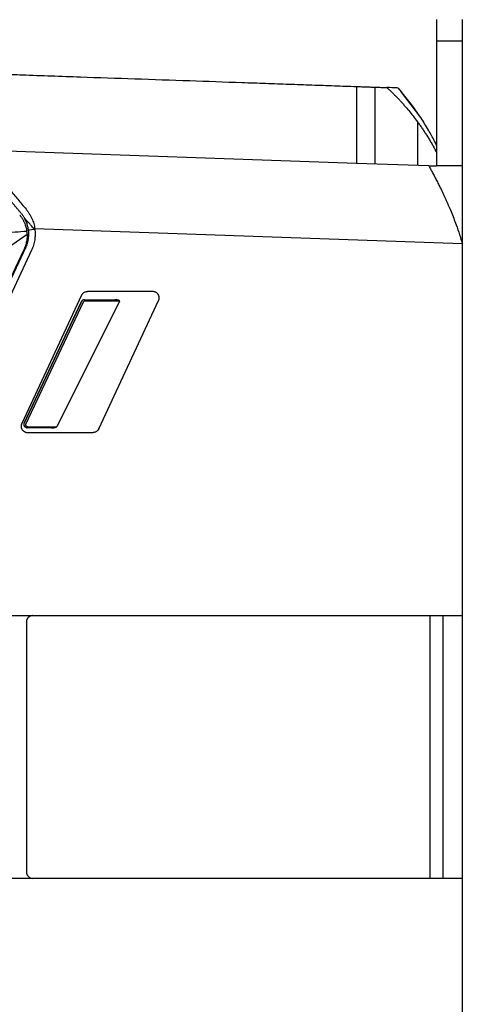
# Model space of a CAD drawing. Header units: millimetres. Extents: x -0.39 to 0.76, y -0.29 to 0.59.
# Tile 93 of 137: x 0.4843 to 0.5533, y 0.1227 to 0.2764. Entities that reach past the tile are written whole.
import ezdxf

# ---------------------------------------------------------------- set-up
doc = ezdxf.new("R2010")
doc.units = ezdxf.units.MM

msp = doc.modelspace()

# ---------------------------------------------------------------- linework, layer by layer
at = {"color": 7, "linetype": 'Continuous', "lineweight": 25}
for p, q in [((0.54931, 0.27303), (0.54931, 0.25357)), ((0.55331, 0.27303), (0.54931, 0.27303)), ((0.55331, 0.27303), (0.55331, 0.25357)), ((0.53969, 0.26586), (0.53969, 0.25386)), ((0.54387, 0.2651), (0.54329, 0.26574)), ((0.54631, 0.26048), (0.54631, 0.25363)), ((0.53681, 0.25396), (0.47754, 0.25603)), ((0.5481, 0.25357), (0.53681, 0.25396)), ((0.5481, 0.25357), (0.54931, 0.25357)), ((0.55331, 0.25357), (0.54931, 0.25357)), ((0.48544, 0.24285), (0.4798, 0.23898)), ((0.48562, 0.24377), (0.48533, 0.24379)), ((0.48664, 0.24371), (0.48656, 0.24372)), ((0.55331, 0.24139), (0.48664, 0.24374)), ((0.55331, 0.24139), (0.55331, 0.18339)), ((0.45943, 0.1856), (0.48522, 0.24083)), ((0.48613, 0.24041), (0.45966, 0.18372)), ((0.48497, 0.24058), (0.48444, 0.23947)), ((0.48444, 0.23947), (0.459, 0.18543)), ((0.50504, 0.23397), (0.49484, 0.23397)), ((0.49393, 0.23339), (0.48461, 0.21339)), ((0.49392, 0.2324), (0.48496, 0.21343)), ((0.48498, 0.21343), (0.49394, 0.2324)), ((0.49418, 0.23228), (0.48522, 0.21331)), ((0.49987, 0.23244), (0.49008, 0.21287)), ((0.49394, 0.2324), (0.49392, 0.2324)), ((0.49437, 0.23268), (0.4944, 0.23268)), ((0.4944, 0.23268), (0.49911, 0.23267)), ((0.49987, 0.23244), (0.49445, 0.23246)), ((0.49662, 0.21254), (0.50595, 0.23254)), ((0.48496, 0.21343), (0.48498, 0.21343)), ((0.48543, 0.21271), (0.48541, 0.21271)), ((0.48932, 0.2127), (0.48543, 0.21271)), ((0.48548, 0.21288), (0.49008, 0.21287)), ((0.48551, 0.21197), (0.49572, 0.21197)), ((0.47878, 0.18339), (0.55331, 0.18339)), ((0.54831, 0.14239), (0.54831, 0.18339)), ((0.55031, 0.14239), (0.55031, 0.18339)), ((0.55331, 0.18339), (0.55331, 0.14239)), ((0.48532, 0.18239), (0.48532, 0.14339)), ((0.55331, 0.14239), (0.4602, 0.14239)), ((0.55331, 0.14239), (0.55331, 0.06902))]:
    msp.add_line(p, q, dxfattribs=at)
at = {"color": 9, "linetype": 'Continuous', "lineweight": 25}
msp.add_line((0.54684, 0.2611), (0.54382, 0.26507), dxfattribs=at)
at = {"color": 7, "linetype": 'Continuous', "lineweight": 25}
for centre, radius, start, end in [((0.4942, 0.23251), 0.000256, 346.5809, 40.6205), ((0.48529, 0.21285), 0.000195, 314.2507, 10.0773)]:
    msp.add_arc(centre, radius, start, end, dxfattribs=at)
for centre, major_axis, ratio, start_param, end_param in [((0.49437, 0.23218), (0, 0.0005), 0.999848, 6.279971, 7.412636), ((0.49439, 0.23218), (0.000111, 0.000488), 0.996711, 0.219709, 1.352374), ((0.49445, 0.23216), (0.000068, 0.000292), 0.994608, 0.223416, 1.35608), ((0.49911, 0.23247), (0.000761, -0.000002), 0.262665, 6.153562, 7.853923), ((0.48541, 0.21321), (0, 0.0005), 0.999848, 1.129451, 3.138379), ((0.48543, 0.21321), (0.000111, 0.000488), 0.996711, 1.352374, 3.361302), ((0.48548, 0.21319), (0.000068, 0.000292), 0.994608, 1.35608, 3.365008), ((0.48932, 0.2129), (0.000761, -0.000002), 0.262665, 4.712331, 6.153562)]:
    msp.add_ellipse(centre, major_axis=major_axis, ratio=ratio, start_param=start_param, end_param=end_param, dxfattribs=at)
for points, knots in [([(0.54931, 0.27639), (0.54931, 0.27639), (0.54931, 0.27631), (0.54931, 0.27599), (0.54931, 0.27576), (0.54931, 0.27516), (0.54931, 0.2748), (0.54931, 0.27397), (0.54931, 0.27351), (0.54931, 0.27302)], [0, 0, 0, 0, 0.25, 0.25, 0.5, 0.5, 0.75, 0.75, 1, 1, 1, 1]), ([(0.55331, 0.27639), (0.55331, 0.27638), (0.55331, 0.27638), (0.55331, 0.27637), (0.55331, 0.27634), (0.55331, 0.27631), (0.55331, 0.27627), (0.55331, 0.27621), (0.55331, 0.2761), (0.55331, 0.27588), (0.55331, 0.27548), (0.55331, 0.27498), (0.55331, 0.27449), (0.55331, 0.27407), (0.55331, 0.27374), (0.55331, 0.27339), (0.55331, 0.27315), (0.55331, 0.27302)], [0, 0, 0, 0, 0.035918, 0.071658, 0.107288, 0.14288, 0.178503, 0.214228, 0.250124, 0.375027, 0.50002, 0.624924, 0.749917, 0.812576, 0.874891, 0.937241, 1, 1, 1, 1]), ([(0.46717, 0.26839), (0.46844, 0.26835), (0.47093, 0.26826), (0.47458, 0.26814), (0.47808, 0.26801), (0.48143, 0.2679), (0.48664, 0.26771), (0.49355, 0.26747), (0.50226, 0.26717), (0.51066, 0.26688), (0.51746, 0.26664), (0.52262, 0.26646), (0.52627, 0.26633), (0.52984, 0.26621), (0.53335, 0.26608), (0.53567, 0.266), (0.53681, 0.26596)], [0, 0, 0, 0, 0.054533, 0.106893, 0.157081, 0.205097, 0.250942, 0.38087, 0.502501, 0.625456, 0.742417, 0.795771, 0.848201, 0.899712, 0.95031, 1, 1, 1, 1]), ([(0.53681, 0.26596), (0.53681, 0.2659), (0.53681, 0.26578), (0.53681, 0.26558), (0.53681, 0.26538), (0.53681, 0.26517), (0.53681, 0.26495), (0.53681, 0.26472), (0.53681, 0.26448), (0.53681, 0.26423), (0.53681, 0.26366), (0.53681, 0.2627), (0.53681, 0.26123), (0.53681, 0.2596), (0.53681, 0.25822), (0.53681, 0.2572), (0.53681, 0.25656), (0.53681, 0.25592), (0.53681, 0.25527), (0.53681, 0.25462), (0.53681, 0.25418), (0.53681, 0.25396)], [0, 0, 0, 0, 0.025797, 0.051558, 0.077306, 0.103061, 0.128844, 0.154678, 0.180584, 0.206583, 0.232696, 0.35419, 0.475678, 0.60242, 0.730834, 0.775692, 0.82043, 0.865137, 0.909908, 0.954832, 1, 1, 1, 1]), ([(0.53681, 0.26596), (0.53681, 0.26596), (0.53682, 0.26596), (0.53683, 0.26596), (0.53685, 0.26596), (0.53688, 0.26596), (0.53692, 0.26596), (0.53696, 0.26596), (0.53707, 0.26595), (0.53727, 0.26595), (0.53762, 0.26593), (0.53801, 0.26592), (0.53838, 0.26591), (0.53873, 0.26589), (0.53904, 0.26588), (0.53937, 0.26587), (0.53958, 0.26587), (0.53969, 0.26586)], [0, 0, 0, 0, 0.035071, 0.06989, 0.104555, 0.139165, 0.173821, 0.208623, 0.243669, 0.371607, 0.499678, 0.606852, 0.714163, 0.785987, 0.856989, 0.928038, 1, 1, 1, 1]), ([(0.53969, 0.26586), (0.53986, 0.26586), (0.54018, 0.26584), (0.54066, 0.26583), (0.54112, 0.26581), (0.54142, 0.2658), (0.54156, 0.2658)], [0, 0, 0, 0, 0.264646, 0.519484, 0.764577, 1, 1, 1, 1]), ([(0.54156, 0.2658), (0.5417, 0.26567), (0.54197, 0.26542), (0.54237, 0.26503), (0.54276, 0.26463), (0.54316, 0.26423), (0.54355, 0.26381), (0.54393, 0.26339), (0.54441, 0.26286), (0.54498, 0.26218), (0.54565, 0.26136), (0.54609, 0.26077), (0.54631, 0.26047)], [0, 0, 0, 0, 0.076851, 0.154291, 0.232328, 0.310968, 0.390216, 0.47008, 0.550563, 0.691949, 0.841748, 1, 1, 1, 1]), ([(0.54321, 0.26574), (0.54314, 0.26574), (0.543, 0.26575), (0.54208, 0.26578), (0.54156, 0.2658)], [0, 0, 0, 0, 0.431768, 1, 1, 1, 1]), ([(0.54659, 0.26143), (0.54621, 0.26201), (0.54532, 0.26333), (0.54428, 0.26455), (0.54369, 0.26524)], [0, 0, 0, 0, 0.432391, 1, 1, 1, 1]), ([(0.54631, 0.26047), (0.54643, 0.26031), (0.54667, 0.25998), (0.54703, 0.25947), (0.54737, 0.25895), (0.54772, 0.25843), (0.54805, 0.25789), (0.54838, 0.25734), (0.5487, 0.25678), (0.54901, 0.25621), (0.54921, 0.25583), (0.54931, 0.25564)], [0, 0, 0, 0, 0.107322, 0.215585, 0.324793, 0.434947, 0.54605, 0.658103, 0.77111, 0.885075, 1, 1, 1, 1]), ([(0.54931, 0.25676), (0.5492, 0.25699), (0.5488, 0.2578), (0.54794, 0.25937), (0.54724, 0.26048), (0.54684, 0.26111)], [0, 0, 0, 0, 0.141366, 0.508628, 1, 1, 1, 1]), ([(0.48452, 0.24616), (0.48442, 0.24628), (0.48421, 0.24653), (0.48391, 0.24689), (0.4836, 0.24726), (0.4833, 0.24762), (0.48299, 0.24798), (0.48269, 0.24834), (0.48214, 0.249), (0.48134, 0.24995), (0.48031, 0.25117), (0.47932, 0.25236), (0.47852, 0.25331), (0.4779, 0.25405), (0.47744, 0.2546), (0.477, 0.25512), (0.47672, 0.25546), (0.47658, 0.25563)], [0, 0, 0, 0, 0.0360692, 0.0720528, 0.1079613, 0.1438057, 0.1795966, 0.215345, 0.2510617, 0.3772376, 0.501749, 0.6275515, 0.7513069, 0.8141833, 0.8765303, 0.9384385, 1, 1, 1, 1]), ([(0.47754, 0.25603), (0.47763, 0.25593), (0.47779, 0.25574), (0.47804, 0.25544), (0.47829, 0.25514), (0.47854, 0.25484), (0.47879, 0.25454), (0.47904, 0.25425), (0.47929, 0.25395), (0.47953, 0.25366), (0.47978, 0.25337), (0.48002, 0.25308), (0.48026, 0.25279), (0.4805, 0.2525), (0.48074, 0.25222), (0.48098, 0.25194), (0.4813, 0.25156), (0.48171, 0.25106), (0.48224, 0.25044), (0.48279, 0.24978), (0.48337, 0.24909), (0.48398, 0.24836), (0.48463, 0.24759), (0.48507, 0.24707), (0.48529, 0.2468)], [0, 0, 0, 0, 0.036691, 0.07287, 0.108543, 0.143716, 0.178393, 0.212578, 0.246272, 0.279479, 0.312198, 0.344432, 0.376181, 0.407445, 0.438223, 0.468516, 0.498322, 0.560865, 0.626459, 0.695095, 0.766765, 0.841472, 0.919218, 1, 1, 1, 1]), ([(0.5481, 0.25357), (0.54815, 0.25347), (0.54826, 0.25328), (0.54842, 0.25298), (0.54858, 0.25268), (0.54874, 0.25237), (0.54891, 0.25205), (0.54908, 0.25173), (0.54925, 0.2514), (0.54942, 0.25107), (0.54959, 0.25073), (0.54986, 0.2502), (0.55022, 0.24947), (0.55062, 0.2486), (0.55107, 0.2476), (0.55166, 0.24624), (0.5523, 0.24458), (0.55283, 0.24303), (0.55312, 0.24208), (0.55324, 0.24165), (0.55327, 0.24155)], [0, 0, 0, 0, 0.030864, 0.061724, 0.092582, 0.123441, 0.154301, 0.185164, 0.21603, 0.246899, 0.277771, 0.308647, 0.388627, 0.468594, 0.529368, 0.633716, 0.793575, 0.907908, 0.976768, 1, 1, 1, 1]), ([(0.55331, 0.25357), (0.55331, 0.25347), (0.55331, 0.25327), (0.55331, 0.25297), (0.55331, 0.25266), (0.55331, 0.25234), (0.55331, 0.25201), (0.55331, 0.25168), (0.55331, 0.25133), (0.55331, 0.25064), (0.55331, 0.24955), (0.55331, 0.24802), (0.55331, 0.24642), (0.55331, 0.2451), (0.55331, 0.24409), (0.55331, 0.24342), (0.55331, 0.24274), (0.55331, 0.24207), (0.55331, 0.24161), (0.55331, 0.24139)], [0, 0, 0, 0, 0.031203, 0.062382, 0.093556, 0.124747, 0.155976, 0.187262, 0.218627, 0.250091, 0.375226, 0.500088, 0.624802, 0.749992, 0.800184, 0.850199, 0.900118, 0.950024, 1, 1, 1, 1]), ([(0.48428, 0.24591), (0.48433, 0.24585), (0.48443, 0.24573), (0.48455, 0.24556), (0.48467, 0.24538), (0.48477, 0.24521), (0.48486, 0.24505), (0.48494, 0.24489), (0.48504, 0.24467), (0.48515, 0.2444), (0.48526, 0.24406), (0.48534, 0.24373), (0.48538, 0.24351), (0.4854, 0.2434)], [0, 0, 0, 0, 0.08179, 0.160154, 0.235092, 0.306606, 0.374695, 0.43936, 0.500603, 0.630187, 0.756606, 0.879873, 1, 1, 1, 1]), ([(0.48452, 0.24616), (0.48457, 0.2461), (0.48467, 0.24598), (0.4848, 0.24579), (0.48493, 0.2456), (0.48501, 0.24547), (0.48505, 0.2454)], [0, 0, 0, 0, 0.250825, 0.500712, 0.750242, 1, 1, 1, 1]), ([(0.48529, 0.2468), (0.48534, 0.24674), (0.48544, 0.24661), (0.48559, 0.24642), (0.48572, 0.24622), (0.48585, 0.24601), (0.48597, 0.2458), (0.48608, 0.24559), (0.48621, 0.24531), (0.48635, 0.24497), (0.48648, 0.24456), (0.48658, 0.24415), (0.48662, 0.24387), (0.48664, 0.24374)], [0, 0, 0, 0, 0.072125, 0.143807, 0.215179, 0.286371, 0.357513, 0.428731, 0.50015, 0.627065, 0.752234, 0.876326, 1, 1, 1, 1]), ([(0.48656, 0.24372), (0.4865, 0.24378), (0.48638, 0.24392), (0.48612, 0.2442), (0.48585, 0.2445), (0.48547, 0.24492), (0.48522, 0.2452), (0.48505, 0.2454)], [0, 0, 0, 0, 0.106169, 0.250292, 0.49997, 0.643891, 1, 1, 1, 1]), ([(0.48565, 0.24358), (0.48564, 0.24364), (0.48563, 0.24376), (0.48559, 0.24394), (0.48555, 0.24414), (0.4855, 0.24433), (0.48543, 0.24456), (0.48533, 0.24482), (0.4852, 0.24511), (0.4851, 0.24531), (0.48505, 0.2454)], [0, 0, 0, 0, 0.091948, 0.188433, 0.289478, 0.395106, 0.505334, 0.661994, 0.826876, 1, 1, 1, 1]), ([(0.48175, 0.24313), (0.48236, 0.24318), (0.48357, 0.24327), (0.48479, 0.24335), (0.4854, 0.2434)], [0, 0, 0, 0, 0.49885, 1, 1, 1, 1]), ([(0.48544, 0.24285), (0.48544, 0.2428), (0.48545, 0.24262), (0.48543, 0.24232), (0.48539, 0.24195), (0.48532, 0.2416), (0.48523, 0.24124), (0.48511, 0.2409), (0.48502, 0.24068), (0.48497, 0.24058)], [0, 0, 0, 0, 0.0708612, 0.2303878, 0.3877986, 0.5432743, 0.6970027, 0.8491779, 1, 1, 1, 1]), ([(0.48538, 0.2412), (0.4854, 0.24126), (0.48545, 0.24139), (0.48551, 0.24158), (0.48556, 0.24178), (0.4856, 0.24198), (0.48564, 0.24218), (0.48567, 0.24241), (0.48569, 0.24266), (0.4857, 0.24296), (0.48569, 0.24326), (0.48566, 0.24347), (0.48565, 0.24358)], [0, 0, 0, 0, 0.08472, 0.169129, 0.253227, 0.337015, 0.420492, 0.503658, 0.620411, 0.736655, 0.867979, 1, 1, 1, 1]), ([(0.48544, 0.24285), (0.48544, 0.24294), (0.48543, 0.24313), (0.48541, 0.24331), (0.4854, 0.2434)], [0, 0, 0, 0, 0.504431, 1, 1, 1, 1]), ([(0.48664, 0.24374), (0.48665, 0.24366), (0.48667, 0.2435), (0.48669, 0.24325), (0.48669, 0.24301), (0.48669, 0.24277), (0.48668, 0.24253), (0.48666, 0.24229), (0.48662, 0.24199), (0.48655, 0.24163), (0.48644, 0.24121), (0.4863, 0.2408), (0.48619, 0.24054), (0.48613, 0.24041)], [0, 0, 0, 0, 0.070914, 0.141537, 0.211981, 0.282362, 0.352794, 0.423393, 0.494272, 0.620942, 0.747014, 0.873147, 1, 1, 1, 1]), ([(0.48538, 0.2412), (0.48535, 0.24113), (0.48531, 0.24101), (0.48525, 0.24089), (0.48522, 0.24083)], [0, 0, 0, 0, 0.500031, 1, 1, 1, 1]), ([(0.49393, 0.23339), (0.49395, 0.23342), (0.49397, 0.23347), (0.49403, 0.23355), (0.49408, 0.23363), (0.49415, 0.23369), (0.49422, 0.23376), (0.49432, 0.23383), (0.49447, 0.2339), (0.49465, 0.23396), (0.49477, 0.23396), (0.49484, 0.23397)], [0, 0, 0, 0, 0.084701, 0.167866, 0.250238, 0.332587, 0.415678, 0.500262, 0.667534, 0.832066, 1, 1, 1, 1]), ([(0.50595, 0.23254), (0.50596, 0.23257), (0.50599, 0.23263), (0.50602, 0.23273), (0.50604, 0.23283), (0.50604, 0.23293), (0.50604, 0.23303), (0.50603, 0.23313), (0.50601, 0.23323), (0.50598, 0.23332), (0.50594, 0.23342), (0.50588, 0.23351), (0.50581, 0.23361), (0.50571, 0.23371), (0.50559, 0.23381), (0.50543, 0.23389), (0.50525, 0.23395), (0.50511, 0.23396), (0.50504, 0.23397)], [0, 0, 0, 0, 0.049586, 0.099268, 0.149047, 0.198923, 0.248896, 0.298966, 0.349133, 0.399398, 0.44976, 0.50022, 0.562069, 0.632505, 0.711522, 0.799115, 0.895277, 1, 1, 1, 1]), ([(0.4846, 0.21339), (0.48459, 0.21336), (0.48457, 0.21331), (0.48454, 0.21322), (0.48452, 0.21314), (0.48451, 0.21305), (0.48451, 0.21286), (0.48456, 0.21257), (0.48474, 0.21231), (0.48491, 0.21217), (0.48502, 0.21209), (0.48516, 0.21203), (0.48532, 0.21198), (0.48545, 0.21197), (0.48551, 0.21197)], [0, 0, 0, 0, 0.044495, 0.088542, 0.132143, 0.175296, 0.218003, 0.412084, 0.616753, 0.673474, 0.740167, 0.816824, 0.903438, 1, 1, 1, 1]), ([(0.49662, 0.21254), (0.49661, 0.21251), (0.49658, 0.21246), (0.49653, 0.21238), (0.49647, 0.2123), (0.49641, 0.21224), (0.49633, 0.21218), (0.49623, 0.2121), (0.49609, 0.21203), (0.49591, 0.21198), (0.49578, 0.21197), (0.49572, 0.21197)], [0, 0, 0, 0, 0.084701, 0.167866, 0.250238, 0.332587, 0.415678, 0.500262, 0.667534, 0.832066, 1, 1, 1, 1]), ([(0.48632, 0.18339), (0.48629, 0.18338), (0.48622, 0.18338), (0.48612, 0.18337), (0.48602, 0.18334), (0.48593, 0.18331), (0.48585, 0.18327), (0.48577, 0.18322), (0.4857, 0.18317), (0.48563, 0.18311), (0.48557, 0.18305), (0.48552, 0.18298), (0.48547, 0.18292), (0.48544, 0.18285), (0.4854, 0.18278), (0.48538, 0.18271), (0.48536, 0.18264), (0.48534, 0.18258), (0.48533, 0.18251), (0.48532, 0.18245), (0.48532, 0.18241), (0.48532, 0.18239)], [0, 0, 0, 0, 0.0662137, 0.1309185, 0.1941145, 0.2558015, 0.3159795, 0.3746484, 0.4318082, 0.4874588, 0.5416002, 0.5942323, 0.645355, 0.6949685, 0.7430726, 0.7896673, 0.8347526, 0.8783285, 0.920395, 0.9609522, 1, 1, 1, 1]), ([(0.48532, 0.14339), (0.48532, 0.14335), (0.48533, 0.14329), (0.48534, 0.14318), (0.48537, 0.14308), (0.48541, 0.14297), (0.48547, 0.14286), (0.48554, 0.14275), (0.48563, 0.14266), (0.48574, 0.14257), (0.48587, 0.14249), (0.48601, 0.14243), (0.48616, 0.14239), (0.48627, 0.14239), (0.48632, 0.14239)], [0, 0, 0, 0, 0.0625363, 0.1288553, 0.1989568, 0.2728404, 0.3505056, 0.431952, 0.517179, 0.606186, 0.6989724, 0.7955373, 0.8958801, 1, 1, 1, 1])]:
    msp.add_open_spline(points, degree=3, knots=knots, dxfattribs=at)
for points in [[(0.48565, 0.24358), (0.48595, 0.24363), (0.48625, 0.24367), (0.48656, 0.24372)], [(0.55327, 0.24155), (0.55328, 0.24149), (0.5533, 0.24144), (0.55331, 0.24139)]]:
    msp.add_open_spline(points, degree=3, dxfattribs=at)

doc.saveas('drawing.dxf')
